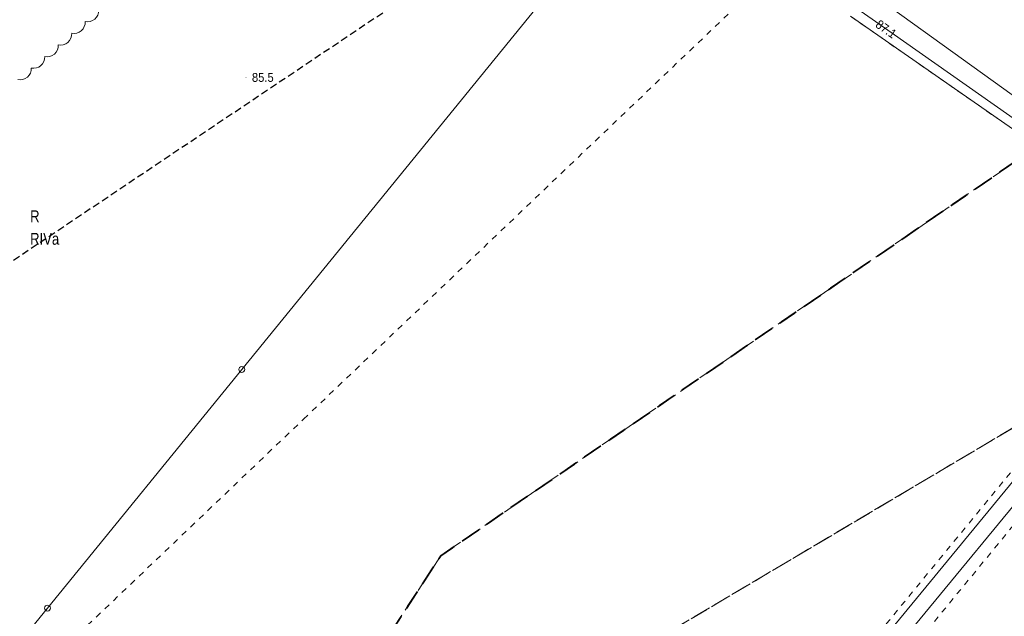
# Model space of a CAD drawing. Header units: metres. Extents: x 6540907 to 6541833, y 5893434 to 5894895.
# Tile 80 of 256: x 6540983 to 6541067, y 5894095 to 5894145. Entities that reach past the tile are written whole.
import ezdxf
from ezdxf.enums import TextEntityAlignment as Align

# ---------------------------------------------------------------- set-up
doc = ezdxf.new("R2010")
doc.units = ezdxf.units.M
doc.header["$MEASUREMENT"] = 0
for name, pattern in [('1.5_1.0', [2.5, 1.5, -1]), ('2', [0.9, 0.6, -0.3]), ('219-500', [0, 0]), ('egkk-500', [2, 1.5, -0.5]), ('egug-500', [1, 0.5, -0.5])]:
    doc.linetypes.add(name, pattern=pattern)
doc.layers.get('0').update_dxf_attribs({"color": 2, "linetype": 'CONTINUOUS', "lineweight": 5})
for name, color, linetype, lineweight in [('202-punkt graniczny', 251, 'CONTINUOUS', 9), ('209-oznaczenie konturu klasyfikacyjnego', 251, 'CONTINUOUS', 9), ('210-oznaczenie konturu użytku gruntowego', 251, 'CONTINUOUS', 9), ('216-obręb ewidencyjny', 251, 'CONTINUOUS', 9), ('217-kontur klasyfikacyjny', 251, 'CONTINUOUS', 9), ('218-kontur użytku gruntowego', 251, 'CONTINUOUS', 9), ('219-działka ewidencyjna', 152, 'CONTINUOUS', 18), ('pikieta naturalna', 251, 'CONTINUOUS', 9), ('pikieta naturalna-Atr2', 251, 'CONTINUOUS', 9), ('przewód elektroenergetyczny podziemny', 251, 'CONTINUOUS', 9), ('przewód wodociągowy', 251, 'CONTINUOUS', 9), ('rzędna', 251, 'CONTINUOUS', 9), ('rzędna-Atr2', 251, 'CONTINUOUS', 9), ('Zakres', 252, 'CONTINUOUS', 15)]:
    doc.layers.add(name, color=color, linetype=linetype, lineweight=lineweight)
doc.layers.add('z_i_masywy_grupy', color=7, linetype='CONTINUOUS', lineweight=13, true_color=0x7f926c)
doc.styles.get("Standard").update_dxf_attribs({"font": 'Arial', "width": 0.75})

# ---------------------------------------------------------------- blocks, each defined once
blk = doc.blocks.new('202')
at = {"color": 0, "linetype": 'Continuous', "lineweight": 0}
blk.add_circle((0, 0), 0.25, dxfattribs=at)
blk = doc.blocks.new('PW01')
at = {"linetype": 'Continuous', "lineweight": 13}
h = blk.add_hatch(color=0, dxfattribs=at)
edge = h.paths.add_edge_path()
edge.add_arc((0, 0), 0.045, 0, 360)

msp = doc.modelspace()

# ---------------------------------------------------------------- linework, layer by layer
at = {"layer": '216-obręb ewidencyjny', "linetype": '1.5_1.0', "lineweight": 35, "flags": 128}
for points in [[(6540907.06, 5893988.004), (6540917.97, 5893998.724), (6540919.14, 5894000.044), (6540986.55, 5894049.994), (6541000.71, 5894071.734), (6541018.98, 5894099.714), (6541073.42, 5894137.054), (6541168.23, 5894186.974), (6541196.88, 5894188.554), (6541244.66, 5894165.714), (6541308.83, 5894140.804), (6541372.49, 5894155.854), (6541415.18, 5894143.394), (6541528.91, 5894053.474), (6541669.76, 5893991.014), (6541682.61, 5893968.086)], [(6541682.61, 5893968.086), (6541669.76, 5893991.014), (6541528.91, 5894053.474), (6541415.18, 5894143.394), (6541372.49, 5894155.854), (6541308.83, 5894140.804), (6541244.66, 5894165.714), (6541196.88, 5894188.554), (6541168.23, 5894186.974), (6541073.42, 5894137.054), (6541018.98, 5894099.714), (6541000.71, 5894071.734), (6540986.55, 5894049.994), (6540919.14, 5894000.044), (6540917.97, 5893998.724), (6540907.06, 5893988.004)]]:
    msp.add_lwpolyline(points, dxfattribs=at)
at = {"layer": '217-kontur klasyfikacyjny', "linetype": 'egkk-500', "lineweight": 18, "flags": 128}
for points in [[(6541024.88, 5894085.374), (6541148.06, 5894158.384)], [(6541148.06, 5894158.384), (6541024.88, 5894085.374)], [(6541073.42, 5894137.054), (6541018.98, 5894099.714)], [(6541018.98, 5894099.714), (6541015.38, 5894094.204)]]:
    msp.add_lwpolyline(points, dxfattribs=at)
at = {"layer": '218-kontur użytku gruntowego', "linetype": 'egug-500', "lineweight": 18, "flags": 128}
for points in [[(6541007.4, 5894111.238), (6541044.7, 5894146.798)], [(6541053.56, 5894145.218), (6541082.28, 5894125.258)], [(6541082.28, 5894125.258), (6541053.24, 5894089.898)], [(6540988.45, 5894093.158), (6541007.4, 5894111.238)], [(6541055.56, 5894087.988), (6541068.7, 5894103.978)]]:
    msp.add_lwpolyline(points, dxfattribs=at)
at = {"layer": '219-działka ewidencyjna', "linetype": '219-500', "lineweight": 18, "flags": 128}
for points in [[(6541002.18, 5894115.428), (6541029.87, 5894149.428)], [(6541053.56, 5894145.218), (6541082.28, 5894125.258)], [(6540985.79, 5894095.298), (6541002.18, 5894115.428)], [(6540968.75, 5894074.378), (6540985.79, 5894095.298)]]:
    msp.add_lwpolyline(points, dxfattribs=at)
at = {"layer": 'przewód elektroenergetyczny podziemny', "linetype": 'Continuous', "lineweight": 18, "flags": 128}
msp.add_lwpolyline([(6541072.67, 5894069.618), (6541072.26, 5894068.908), (6541055.45, 5894082.148), (6541055.18, 5894088.528), (6541055.15, 5894089.228), (6541054.28, 5894090.218), (6541069.58, 5894108.828), (6541083.36, 5894125.338), (6541055.67, 5894144.768), (6541038.81, 5894156.528), (6541031.44, 5894160.888), (6541029.78, 5894162.028), (6541014.23, 5894173.448), (6541030.59, 5894190.208), (6541028.76, 5894192.198), (6541026.19, 5894194.998), (6541020.78, 5894200.868)], dxfattribs=at)
at = {"layer": 'przewód wodociągowy', "linetype": 'Continuous', "lineweight": 18, "flags": 128}
msp.add_lwpolyline([(6541050.97, 5894084.118), (6541068.68, 5894105.618), (6541077.33, 5894116.378), (6541081.45, 5894121.348), (6541084.92, 5894125.858), (6541052.87, 5894148.918), (6541011.16, 5894177.108)], dxfattribs=at)
at = {"layer": 'z_i_masywy_grupy', "linetype": 'Continuous'}
msp.add_lwpolyline([(6540983.282, 5894139.874, 0.5), (6540984.418, 5894140.853, 0.5), (6540985.554, 5894141.832, 0.5), (6540986.69, 5894142.811, 0.5), (6540987.827, 5894143.79, 0.5), (6540988.963, 5894144.77, 0.5), (6540990.099, 5894145.749, 0.5)], format="xyb", dxfattribs=at)
at = {"layer": 'Zakres', "linetype": '2', "lineweight": 25, "flags": 128}
msp.add_lwpolyline([(6540930.81, 5894138.998), (6540952.62, 5894104.358), (6541020.61, 5894149.898), (6541060.25, 5894156.888), (6541133.37, 5894078.638), (6541132.66, 5893993.648), (6541235.67, 5894032.198), (6541230.54, 5894073.888), (6541183.33, 5894098.858), (6541196.93, 5894167.598), (6541212.33, 5894173.368), (6541232.27, 5894180.688), (6541273.87, 5894169.588), (6541300.52, 5894171.388), (6541358.25, 5894159.198), (6541525.85, 5894067.408), (6541649.47, 5894053.448), (6541682.61, 5894090.486)], dxfattribs=at)

# ---------------------------------------------------------------- block references
at = {"layer": '202-punkt graniczny', "linetype": 'Continuous', "lineweight": 18}
for p in [(6541002.18, 5894115.428), (6540985.79, 5894095.298)]:
    msp.add_blockref('202', p, dxfattribs=at)
at = {"layer": 'pikieta naturalna', "linetype": 'Continuous', "lineweight": 13}
msp.add_blockref('PW01', (6541002.54, 5894140.068), dxfattribs=at)
at = {"layer": 'rzędna', "linetype": 'Continuous', "lineweight": 18, "rotation": 327.751}
msp.add_blockref('PW01', (6541055.67, 5894144.768), dxfattribs=at)

# ---------------------------------------------------------------- texts
at = {"layer": '209-oznaczenie konturu klasyfikacyjnego', "linetype": 'Continuous', "lineweight": 18, "width": 0.79}
msp.add_text('RIVa', height=1, dxfattribs=at).set_placement((6540984.32, 5894126.948), align=Align.TOP_LEFT)
at = {"layer": '210-oznaczenie konturu użytku gruntowego', "linetype": 'Continuous', "lineweight": 18, "width": 0.79}
msp.add_text('R', height=1, dxfattribs=at).set_placement((6540984.32, 5894127.848))
at = {"layer": 'pikieta naturalna-Atr2', "width": 0.9}
msp.add_text('85.5', height=0.75, dxfattribs=at).set_placement((6541003.04, 5894139.688))
at = {"layer": 'rzędna-Atr2', "width": 0.9}
msp.add_text('87.1', height=0.75, rotation=324.943, dxfattribs=at).set_placement((6541055.81, 5894144.668), align=Align.MIDDLE_LEFT)

doc.saveas('drawing.dxf')
